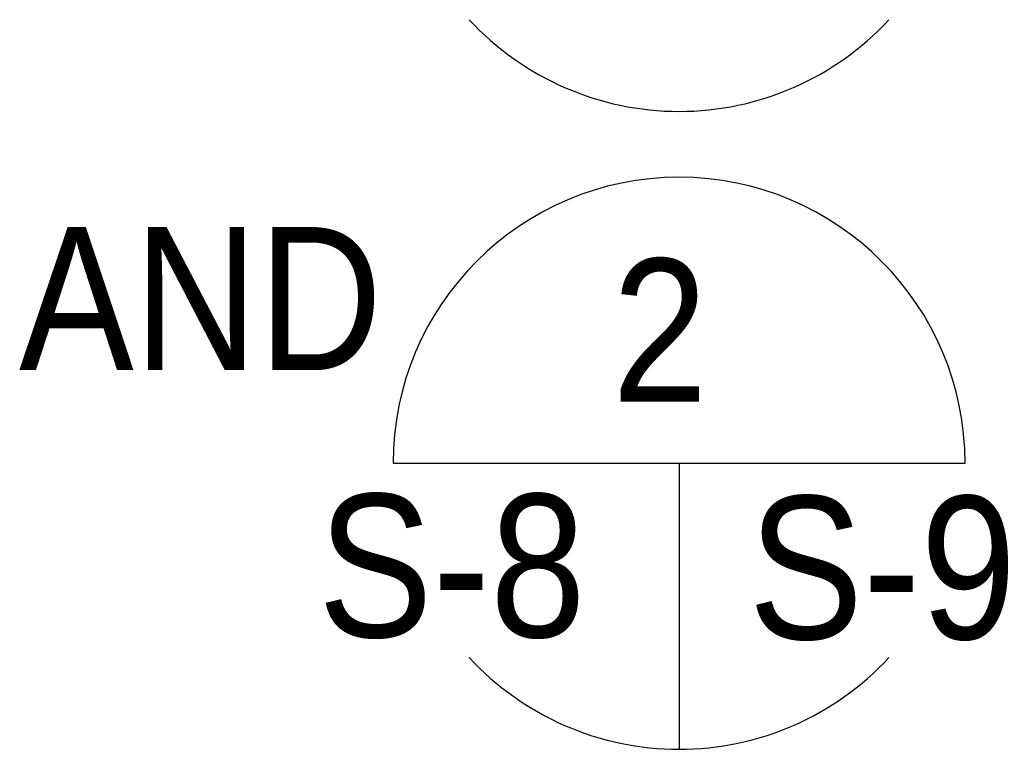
# Model space of a CAD drawing. Extents: x -2946.4 to -2898.2, y 2994.1 to 3029.8.
import ezdxf
from ezdxf.enums import TextEntityAlignment as Align

# ---------------------------------------------------------------- set-up
doc = ezdxf.new("R2010")
doc.units = 0
doc.header["$MEASUREMENT"] = 0
for name, color, linetype in [('102', 2, 'CONTINUOUS'), ('103', 3, 'CONTINUOUS'), ('S7', 3, 'CONTINUOUS'), ('TEXT', 2, 'CONTINUOUS')]:
    doc.layers.add(name, color=color, linetype=linetype)
doc.styles.add('SX-FRAC', font='SX-FRAC.shx', dxfattribs={"width": 0.9, "height": 0.11811})

msp = doc.modelspace()

# ---------------------------------------------------------------- linework, layer by layer
at = {"layer": '102'}
for p, q in [((-2928.165, 3008.097), (-2900.165, 3008.097)), ((-2914.165, 3008.097), (-2914.165, 2994.097))]:
    msp.add_line(p, q, dxfattribs=at)
at = {"layer": '103'}
for centre, start, end in [((-2914.165, 3039.322), 222.7977, 317.2023), ((-2914.165, 3008.097), 0, 180), ((-2914.165, 3008.097), 222.7977, 317.2023)]:
    msp.add_arc(centre, 14, start, end, dxfattribs=at)

# ---------------------------------------------------------------- texts
at = {"layer": 'S7', "color": 2, "style": 'SX-FRAC', "width": 0.9}
msp.add_text('AND', height=7, dxfattribs=at).set_placement((-2946.48, 3012.663))
at = {"layer": 'TEXT', "style": 'SX-FRAC', "width": 0.9}
for s, p in [('2', (-2915.105, 3014.659)), ('S-8', (-2925.291, 3003.09)), ('S-9', (-2904.218, 3002.994))]:
    msp.add_text(s, height=7, dxfattribs=at).set_placement(p, align=Align.MIDDLE)

doc.saveas('drawing.dxf')
